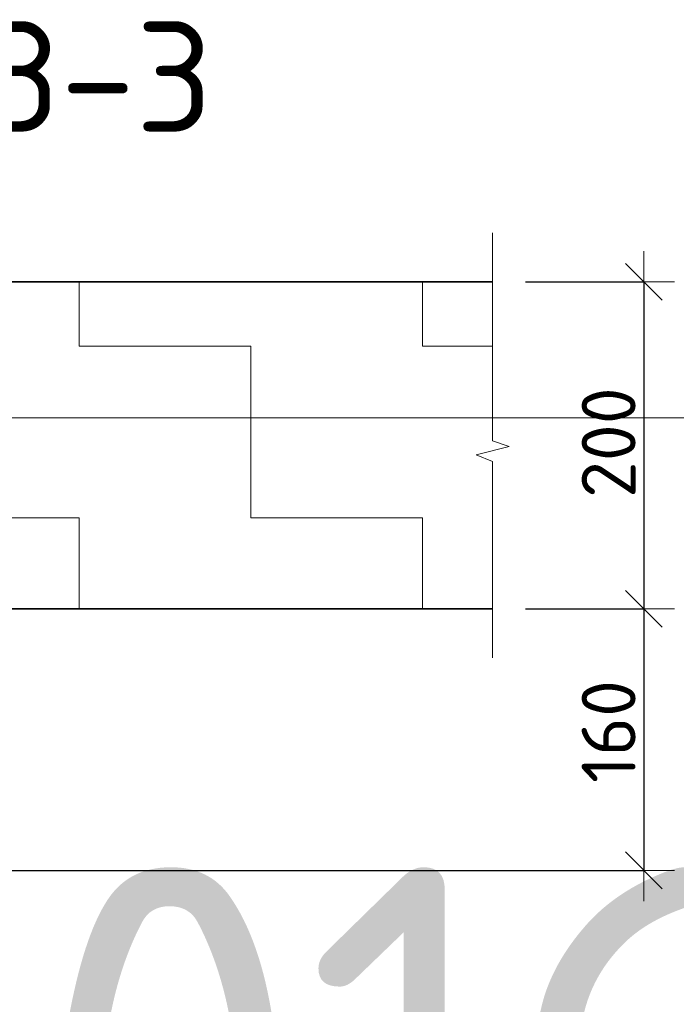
# Model space of a CAD drawing. Header units: metres. Extents: x -38 to 100, y -15 to 21.
# Tile 234 of 246: x 74.934 to 75.335, y 12.618 to 13.22. Entities that reach past the tile are written whole.
import ezdxf

# ---------------------------------------------------------------- set-up
doc = ezdxf.new("R2010")
doc.units = ezdxf.units.M
doc.header["$PDMODE"] = 65
for name, color, linetype, lineweight in [('XR$3$Размерная линия_ общее', 7, 'Continuous', 13), ('XR$4$Размерная линия_ общее', 7, 'Continuous', 13), ('XR$5$Текст_ примечание', 7, 'Continuous', 13), ('XR$6$Размерная линия_ общее', 7, 'Continuous', 13), ('XR$7$Текст_ примечание', 7, 'Continuous', 13)]:
    doc.layers.add(name, color=color, linetype=linetype, lineweight=lineweight)
doc.styles.add('ISOCPEUR', font='txt')
doc.dimstyles.new('DIMSTYLE_8', dxfattribs={"dimtxt": 0.033, "dimasz": 0.0375, "dimexe": 0, "dimexo": 0, "dimgap": 0.0165, "dimtad": 2, "dimdec": 0, "dimlfac": 1000, "dimrnd": 1, "dimzin": 12, "dimdsep": 46, "dimtxsty": 'ISOCPEUR', "dimblk1": 'ALL_ML_STRICH', "dimblk2": 'ALL_ML_STRICH', "dimsah": 1, "dimcen": 0, "dimclrd": 7, "dimclre": 256, "dimclrt": 7, "dimadec": 0, "dimazin": 0, "dimtfac": 1, "dimtdec": 0, "dimtix": 1, "dimtmove": 2, "dimatfit": 3, "dimfxl": 0, "dimtzin": 0, "dimlwd": 0, "dimlwe": -3, "dimarcsym": 0})
pattern_1 = [(0, (0.21, 0.21), (0.105, 0.105), [0.105, -0.105]), (90, (0.21, 0.21), (-0.105, 0.105), [0.105, -0.105])]

# ---------------------------------------------------------------- blocks, each defined once
blk = doc.blocks.new('ЭЛЕМЕНТ_УЗОРА_4')
at = {"color": 7, "linetype": 'Continuous', "lineweight": 13, "transparency": 33554687}
blk.add_line((75.22301, 12.82949), (75.22301, 12.82949), dxfattribs=at)
blk.add_lwpolyline([(75.22301, 13.08949), (75.22301, 12.96235), (75.23301, 12.95871), (75.21301, 12.95377), (75.22301, 12.94961), (75.22301, 12.82949)], dxfattribs=at)
blk = doc.blocks.new('ALL_ML_STRICH')
at = {"color": 0, "linetype": 'ByBlock', "lineweight": -2}
for p, q in [((0, -0.5), (0, 0.5)), ((-0.3, -0.3), (0.3, 0.3)), ((-1, 0), (0.5, 0))]:
    blk.add_line(p, q, dxfattribs=at)
blk = doc.blocks.new('*D103')
at = {"layer": 'DEFPOINTS', "color": 7, "linetype": 'Continuous', "lineweight": 13, "transparency": 33554687}
for p in [(75.22301, 13.05949), (75.31543, 13.05949), (75.22301, 12.85949)]:
    blk.add_point(p, dxfattribs=at)
at = {"layer": 'XR$3$Размерная линия_ общее', "color": 253, "linetype": 'Continuous', "lineweight": -2, "true_color": 0xa0a0a0, "transparency": 33554687}
for p, q in [((75.24301, 13.05949), (75.31543, 13.05949)), ((75.24301, 12.85949), (75.31543, 12.85949))]:
    blk.add_line(p, q, dxfattribs=at)
at = {"layer": 'XR$3$Размерная линия_ общее', "color": 7, "linetype": 'Continuous', "lineweight": -2, "transparency": 33554687}
blk.add_line((75.31543, 13.05949), (75.31543, 12.85949), dxfattribs=at)
at = {"layer": 'XR$3$Размерная линия_ общее', "color": 7, "linetype": 'Continuous', "lineweight": 13, "transparency": 33554687, "xscale": 0.0375, "yscale": 0.0375, "zscale": 0.0375}
for p, rotation in [((75.31543, 13.05949), 90), ((75.31543, 12.85949), 270)]:
    blk.add_blockref('ALL_ML_STRICH', p, dxfattribs=dict(at, rotation=rotation))
at = {"layer": 'XR$3$Размерная линия_ общее', "color": 7, "linetype": 'Continuous', "lineweight": 13, "transparency": 33554687, "insert": (75.29393, 12.96114), "char_height": 0.033, "width": 0.099, "attachment_point": 5, "rotation": 90, "style": 'ISOCPEUR'}
blk.add_mtext('\\A1;{200}', dxfattribs=at)
blk = doc.blocks.new('*D104')
at = {"layer": 'DEFPOINTS', "color": 7, "linetype": 'Continuous', "lineweight": 13, "transparency": 33554687}
for p in [(75.22301, 12.85949), (75.31543, 12.85949), (74.89936, 12.69949)]:
    blk.add_point(p, dxfattribs=at)
at = {"layer": 'XR$3$Размерная линия_ общее', "color": 253, "linetype": 'Continuous', "lineweight": -2, "true_color": 0xa0a0a0, "transparency": 33554687}
for p, q in [((75.24301, 12.85949), (75.31543, 12.85949)), ((74.91936, 12.69949), (75.31543, 12.69949))]:
    blk.add_line(p, q, dxfattribs=at)
at = {"layer": 'XR$3$Размерная линия_ общее', "color": 7, "linetype": 'Continuous', "lineweight": -2, "transparency": 33554687}
blk.add_line((75.31543, 12.85949), (75.31543, 12.69949), dxfattribs=at)
at = {"layer": 'XR$3$Размерная линия_ общее', "color": 7, "linetype": 'Continuous', "lineweight": 13, "transparency": 33554687, "xscale": 0.0375, "yscale": 0.0375, "zscale": 0.0375}
for p, rotation in [((75.31543, 12.85949), 90), ((75.31543, 12.69949), 270)]:
    blk.add_blockref('ALL_ML_STRICH', p, dxfattribs=dict(at, rotation=rotation))
at = {"layer": 'XR$3$Размерная линия_ общее', "color": 7, "linetype": 'Continuous', "lineweight": 13, "transparency": 33554687, "insert": (75.29393, 12.78444), "char_height": 0.033, "width": 0.099, "attachment_point": 5, "rotation": 90, "style": 'ISOCPEUR'}
blk.add_mtext('\\A1;{160}', dxfattribs=at)
blk = doc.blocks.new('ЭЛЕМЕНТ_УЗОРА_26')
at = {"color": 7, "linetype": 'Continuous', "lineweight": 13, "transparency": 33554687}
blk.add_line((75.22301, 12.82949), (75.22301, 12.82949), dxfattribs=at)
blk.add_lwpolyline([(75.22301, 13.08949), (75.22301, 12.96235), (75.23301, 12.95871), (75.21301, 12.95377), (75.22301, 12.94961), (75.22301, 12.82949)], dxfattribs=at)
blk = doc.blocks.new('*D548')
at = {"layer": 'DEFPOINTS', "color": 7, "linetype": 'Continuous', "lineweight": 13, "transparency": 33554687}
for p in [(75.22301, 13.05949), (75.31543, 13.05949), (75.22301, 12.85949)]:
    blk.add_point(p, dxfattribs=at)
at = {"layer": 'XR$4$Размерная линия_ общее', "color": 253, "linetype": 'Continuous', "lineweight": -2, "true_color": 0xa0a0a0, "transparency": 33554687}
for p, q in [((75.24301, 13.05949), (75.31543, 13.05949)), ((75.24301, 12.85949), (75.31543, 12.85949))]:
    blk.add_line(p, q, dxfattribs=at)
at = {"layer": 'XR$4$Размерная линия_ общее', "color": 7, "linetype": 'Continuous', "lineweight": -2, "transparency": 33554687}
blk.add_line((75.31543, 13.05949), (75.31543, 12.85949), dxfattribs=at)
at = {"layer": 'XR$4$Размерная линия_ общее', "color": 7, "linetype": 'Continuous', "lineweight": 13, "transparency": 33554687, "xscale": 0.0375, "yscale": 0.0375, "zscale": 0.0375}
for p, rotation in [((75.31543, 13.05949), 90), ((75.31543, 12.85949), 270)]:
    blk.add_blockref('ALL_ML_STRICH', p, dxfattribs=dict(at, rotation=rotation))
at = {"layer": 'XR$4$Размерная линия_ общее', "color": 7, "linetype": 'Continuous', "lineweight": 13, "transparency": 33554687, "insert": (75.29393, 12.96114), "char_height": 0.033, "width": 0.099, "attachment_point": 5, "rotation": 90, "style": 'ISOCPEUR'}
blk.add_mtext('\\A1;{200}', dxfattribs=at)
blk = doc.blocks.new('*D549')
at = {"layer": 'DEFPOINTS', "color": 7, "linetype": 'Continuous', "lineweight": 13, "transparency": 33554687}
for p in [(75.22301, 12.85949), (75.31543, 12.85949), (74.89936, 12.69949)]:
    blk.add_point(p, dxfattribs=at)
at = {"layer": 'XR$4$Размерная линия_ общее', "color": 253, "linetype": 'Continuous', "lineweight": -2, "true_color": 0xa0a0a0, "transparency": 33554687}
for p, q in [((75.24301, 12.85949), (75.31543, 12.85949)), ((74.91936, 12.69949), (75.31543, 12.69949))]:
    blk.add_line(p, q, dxfattribs=at)
at = {"layer": 'XR$4$Размерная линия_ общее', "color": 7, "linetype": 'Continuous', "lineweight": -2, "transparency": 33554687}
blk.add_line((75.31543, 12.85949), (75.31543, 12.69949), dxfattribs=at)
at = {"layer": 'XR$4$Размерная линия_ общее', "color": 7, "linetype": 'Continuous', "lineweight": 13, "transparency": 33554687, "xscale": 0.0375, "yscale": 0.0375, "zscale": 0.0375}
for p, rotation in [((75.31543, 12.85949), 90), ((75.31543, 12.69949), 270)]:
    blk.add_blockref('ALL_ML_STRICH', p, dxfattribs=dict(at, rotation=rotation))
at = {"layer": 'XR$4$Размерная линия_ общее', "color": 7, "linetype": 'Continuous', "lineweight": 13, "transparency": 33554687, "insert": (75.29393, 12.78444), "char_height": 0.033, "width": 0.099, "attachment_point": 5, "rotation": 90, "style": 'ISOCPEUR'}
blk.add_mtext('\\A1;{160}', dxfattribs=at)
blk = doc.blocks.new('ЭЛЕМЕНТ_УЗОРА_47')
at = {"color": 7, "linetype": 'Continuous', "lineweight": 13, "transparency": 33554687}
blk.add_line((75.22301, 12.82949), (75.22301, 12.82949), dxfattribs=at)
blk.add_lwpolyline([(75.22301, 13.08949), (75.22301, 12.96235), (75.23301, 12.95871), (75.21301, 12.95377), (75.22301, 12.94961), (75.22301, 12.82949)], dxfattribs=at)
blk = doc.blocks.new('*D910')
at = {"layer": 'DEFPOINTS', "color": 7, "linetype": 'Continuous', "lineweight": 13, "transparency": 33554687}
for p in [(75.22301, 13.05949), (75.31543, 13.05949), (75.22301, 12.85949)]:
    blk.add_point(p, dxfattribs=at)
at = {"layer": 'XR$6$Размерная линия_ общее', "color": 253, "linetype": 'Continuous', "lineweight": -2, "true_color": 0xa0a0a0, "transparency": 33554687}
for p, q in [((75.24301, 13.05949), (75.31543, 13.05949)), ((75.24301, 12.85949), (75.31543, 12.85949))]:
    blk.add_line(p, q, dxfattribs=at)
at = {"layer": 'XR$6$Размерная линия_ общее', "color": 7, "linetype": 'Continuous', "lineweight": -2, "transparency": 33554687}
blk.add_line((75.31543, 13.05949), (75.31543, 12.85949), dxfattribs=at)
at = {"layer": 'XR$6$Размерная линия_ общее', "color": 7, "linetype": 'Continuous', "lineweight": 13, "transparency": 33554687, "xscale": 0.0375, "yscale": 0.0375, "zscale": 0.0375}
for p, rotation in [((75.31543, 13.05949), 90), ((75.31543, 12.85949), 270)]:
    blk.add_blockref('ALL_ML_STRICH', p, dxfattribs=dict(at, rotation=rotation))
at = {"layer": 'XR$6$Размерная линия_ общее', "color": 7, "linetype": 'Continuous', "lineweight": 13, "transparency": 33554687, "insert": (75.29393, 12.96114), "char_height": 0.033, "width": 0.099, "attachment_point": 5, "rotation": 90, "style": 'ISOCPEUR'}
blk.add_mtext('\\A1;{200}', dxfattribs=at)
blk = doc.blocks.new('*D911')
at = {"layer": 'DEFPOINTS', "color": 7, "linetype": 'Continuous', "lineweight": 13, "transparency": 33554687}
for p in [(75.22301, 12.85949), (75.31543, 12.85949), (74.89936, 12.69949)]:
    blk.add_point(p, dxfattribs=at)
at = {"layer": 'XR$6$Размерная линия_ общее', "color": 253, "linetype": 'Continuous', "lineweight": -2, "true_color": 0xa0a0a0, "transparency": 33554687}
for p, q in [((75.24301, 12.85949), (75.31543, 12.85949)), ((74.91936, 12.69949), (75.31543, 12.69949))]:
    blk.add_line(p, q, dxfattribs=at)
at = {"layer": 'XR$6$Размерная линия_ общее', "color": 7, "linetype": 'Continuous', "lineweight": -2, "transparency": 33554687}
blk.add_line((75.31543, 12.85949), (75.31543, 12.69949), dxfattribs=at)
at = {"layer": 'XR$6$Размерная линия_ общее', "color": 7, "linetype": 'Continuous', "lineweight": 13, "transparency": 33554687, "xscale": 0.0375, "yscale": 0.0375, "zscale": 0.0375}
for p, rotation in [((75.31543, 12.85949), 90), ((75.31543, 12.69949), 270)]:
    blk.add_blockref('ALL_ML_STRICH', p, dxfattribs=dict(at, rotation=rotation))
at = {"layer": 'XR$6$Размерная линия_ общее', "color": 7, "linetype": 'Continuous', "lineweight": 13, "transparency": 33554687, "insert": (75.29393, 12.78444), "char_height": 0.033, "width": 0.099, "attachment_point": 5, "rotation": 90, "style": 'ISOCPEUR'}
blk.add_mtext('\\A1;{160}', dxfattribs=at)

msp = doc.modelspace()

# ---------------------------------------------------------------- hatches: boundary and pattern name
at = {"linetype": 'Continuous', "lineweight": 13, "transparency": 33554687}
h = msp.add_hatch(dxfattribs=at)
h.set_pattern_fill('____', scale=0.105, style=0, pattern_type=2)
h.set_pattern_definition(pattern_1)
h.paths.add_polyline_path([(74.67936, 12.93949), (74.59936, 12.89949), (74.59936, 12.69949), (74.89936, 12.69949), (74.89936, 12.85949), (75.22301, 12.85949), (75.22301, 13.05949), (74.67936, 13.05949)], flags=0)
h = msp.add_hatch(dxfattribs=at)
h.set_pattern_fill('____', scale=0.105, style=0, pattern_type=2)
h.set_pattern_definition(pattern_1)
h.paths.add_polyline_path([(74.67936, 12.93949), (74.59936, 12.89949), (74.59936, 12.69949), (74.89936, 12.69949), (74.89936, 12.85949), (75.22301, 12.85949), (75.22301, 13.05949), (74.67936, 13.05949)], flags=0)
h = msp.add_hatch(dxfattribs=at)
h.set_pattern_fill('____', scale=0.105, style=0, pattern_type=2)
h.set_pattern_definition(pattern_1)
h.paths.add_polyline_path([(74.67936, 12.93949), (74.59936, 12.89949), (74.59936, 12.69949), (74.89936, 12.69949), (74.89936, 12.85949), (75.22301, 12.85949), (75.22301, 13.05949), (74.67936, 13.05949)], flags=0)

# ---------------------------------------------------------------- linework, layer by layer
at = {"color": 7, "linetype": 'Continuous', "lineweight": 35, "transparency": 33554687}
for p, q in [((75.22301, 13.05949), (74.67936, 13.05949)), ((75.22301, 13.05949), (74.67936, 13.05949)), ((75.22301, 13.05949), (74.67936, 13.05949)), ((74.89936, 12.85949), (75.22301, 12.85949)), ((74.89936, 12.85949), (75.22301, 12.85949)), ((74.89936, 12.85949), (75.22301, 12.85949))]:
    msp.add_line(p, q, dxfattribs=at)
at = {"layer": 'XR$5$Текст_ примечание', "color": 7, "linetype": 'Continuous', "lineweight": 13, "transparency": 33554687}
msp.add_line((88.97573, 12.97641), (70.47573, 12.97641), dxfattribs=at)
at = {"layer": 'XR$7$Текст_ примечание', "color": 7, "linetype": 'Continuous', "lineweight": 13, "transparency": 33554687}
msp.add_line((88.97573, 12.97641), (70.47573, 12.97641), dxfattribs=at)

# ---------------------------------------------------------------- block references
at = {"color": 7, "linetype": 'Continuous', "lineweight": 13, "transparency": 33554687}
for name in ['ЭЛЕМЕНТ_УЗОРА_4', 'ЭЛЕМЕНТ_УЗОРА_26', 'ЭЛЕМЕНТ_УЗОРА_47']:
    msp.add_blockref(name, (0, 0), dxfattribs=at)

# ---------------------------------------------------------------- texts
at = {"color": 7, "linetype": 'Continuous', "lineweight": 50, "transparency": 33554687, "insert": (74.98153, 13.18495), "char_height": 0.0675, "width": 0.1725652, "attachment_point": 5, "style": 'ISOCPEUR'}
msp.add_mtext('\\A1;{\\fISOCPEUR|i0|b0;\\H0.067500;\\W1.000000;\\C7;3-3}\\P', dxfattribs=at)
msp.add_mtext('\\A1;{\\fISOCPEUR|i0|b0;\\H0.067500;\\W1.000000;\\C7;3-3}\\P', dxfattribs=at)
msp.add_mtext('\\A1;{\\fISOCPEUR|i0|b0;\\H0.067500;\\W1.000000;\\C7;3-3}\\P', dxfattribs=at)
at = {"color": 7, "linetype": 'Continuous', "lineweight": 13, "transparency": 33554687, "char_height": 0.0375, "attachment_point": 9, "style": 'ISOCPEUR'}
for s, insert, width in [('\\A1;{\\fISOCPEUR|i0|b0;\\H0.037500;\\W1.000000;\\C7;+10.100}\\P', (75.49072, 13.10865), 0.1701064), ('\\A1;{\\fISOCPEUR|i0|b0;\\H0.037500;\\W1.000000;\\C7;+28.100}\\P', (75.51072, 13.10865), 0.1784043), ('\\A1;{\\fISOCPEUR|i0|b0;\\H0.037500;\\W1.000000;\\C7;+27.900}\\P', (75.51072, 12.81465), 0.1867021), ('\\A1;{\\fISOCPEUR|i0|b0;\\H0.037500;\\W1.000000;\\C7;+27.740}\\P', (75.51072, 12.65465), 0.1904688)]:
    msp.add_mtext(s, dxfattribs=dict(at, insert=insert, width=width))
at = {"layer": 'XR$5$Текст_ примечание', "color": 7, "linetype": 'Continuous', "lineweight": 35, "transparency": 33554687, "insert": (72.90657, 12.45141), "char_height": 0.25, "width": 2.7437149, "attachment_point": 7, "style": 'ISOCPEUR'}
msp.add_mtext('\\W0.96;ГОСТ 34028-2016', dxfattribs=at)
at = {"layer": 'XR$7$Текст_ примечание', "color": 7, "linetype": 'Continuous', "lineweight": 35, "transparency": 33554687, "insert": (72.90657, 12.45141), "char_height": 0.25, "width": 2.7437149, "attachment_point": 7, "style": 'ISOCPEUR'}
msp.add_mtext('\\W0.96;ГОСТ 34028-2016', dxfattribs=at)

# ---------------------------------------------------------------- dimensions: what is measured, and where the dimension line sits
at = {"layer": 'XR$3$Размерная линия_ общее', "color": 7, "linetype": 'Continuous', "lineweight": 13, "transparency": 33554687}
for base, p1, p2, picture, middle in [((75.31543, 12.85949), (75.24301, 13.05949), (75.24301, 12.85949), '*D103', (75.29393, 12.96114)), ((75.31543, 12.69949), (75.24301, 12.85949), (74.91936, 12.69949), '*D104', (75.29393, 12.78444))]:
    dim = msp.add_linear_dim(base=base, p1=p1, p2=p2, angle=270, dimstyle='DIMSTYLE_8', override={"dimpost": '<>', "dimclrd": 7, "dimclre": 253, "dimclrt": 7, "dimlwd": 0, "dimlwe": 65533}, dxfattribs=at)
    dim.commit()
    dim.dimension.update_dxf_attribs({"geometry": picture, "text_midpoint": middle, "dimtype": 160})
at = {"layer": 'XR$4$Размерная линия_ общее', "color": 7, "linetype": 'Continuous', "lineweight": 13, "transparency": 33554687}
for base, p1, p2, picture, middle in [((75.31543, 12.85949), (75.24301, 13.05949), (75.24301, 12.85949), '*D548', (75.29393, 12.96114)), ((75.31543, 12.69949), (75.24301, 12.85949), (74.91936, 12.69949), '*D549', (75.29393, 12.78444))]:
    dim = msp.add_linear_dim(base=base, p1=p1, p2=p2, angle=270, dimstyle='DIMSTYLE_8', override={"dimpost": '<>', "dimclrd": 7, "dimclre": 253, "dimclrt": 7, "dimlwd": 0, "dimlwe": 65533}, dxfattribs=at)
    dim.commit()
    dim.dimension.update_dxf_attribs({"geometry": picture, "text_midpoint": middle, "dimtype": 160})
at = {"layer": 'XR$6$Размерная линия_ общее', "color": 7, "linetype": 'Continuous', "lineweight": 13, "transparency": 33554687}
for base, p1, p2, picture, middle in [((75.31543, 12.85949), (75.24301, 13.05949), (75.24301, 12.85949), '*D910', (75.29393, 12.96114)), ((75.31543, 12.69949), (75.24301, 12.85949), (74.91936, 12.69949), '*D911', (75.29393, 12.78444))]:
    dim = msp.add_linear_dim(base=base, p1=p1, p2=p2, angle=270, dimstyle='DIMSTYLE_8', override={"dimpost": '<>', "dimclrd": 7, "dimclre": 253, "dimclrt": 7, "dimlwd": 0, "dimlwe": 65533}, dxfattribs=at)
    dim.commit()
    dim.dimension.update_dxf_attribs({"geometry": picture, "text_midpoint": middle, "dimtype": 160})

doc.saveas('drawing.dxf')
